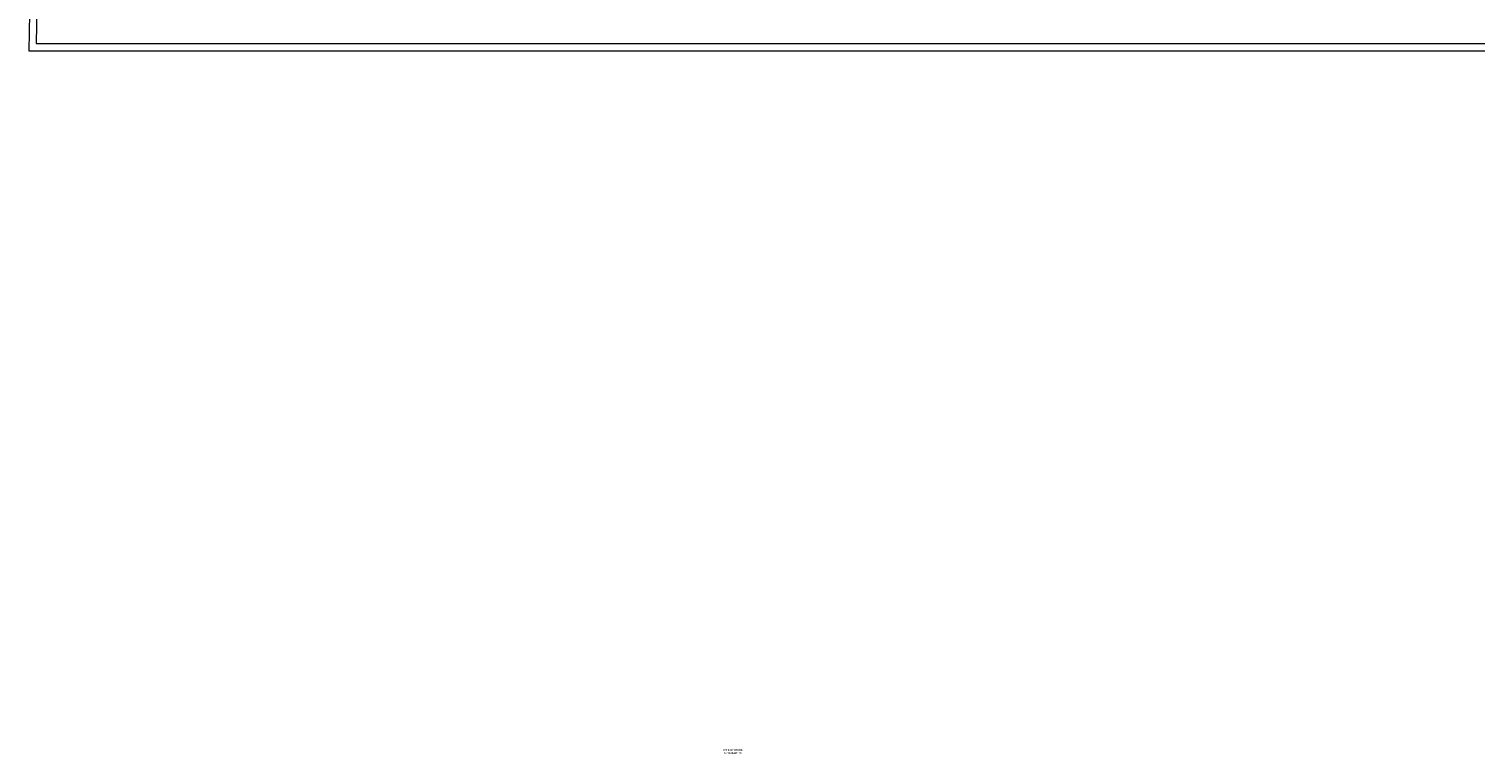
# Model space of a CAD drawing. Header units: inches. Extents: x 11.1 to 58.6, y 3.8 to 39.1.
# Tile 1 of 5: x 11.1 to 34.8, y 3.8 to 15.7. Entities that reach past the tile are written whole.
import ezdxf

# ---------------------------------------------------------------- set-up
doc = ezdxf.new("R2010")
doc.units = ezdxf.units.IN
doc.header["$MEASUREMENT"] = 0
doc.linetypes.add('SLD-Solid', pattern=[0])
doc.styles.add('SLDTEXTSTYLE0', font='TXT', dxfattribs={"width": 0.75})

# ---------------------------------------------------------------- blocks, each defined once
blk = doc.blocks.new('SW_NOTE_0')
at = {"color": 0, "linetype": 'Continuous', "lineweight": 0, "char_height": 1.62, "attachment_point": 1, "style": 'SLDTEXTSTYLE0'}
for s, insert in [('Hi5 FURNITURE', (0, 2.1)), ('SPT12448HRS', (0.6, -0.2))]:
    blk.add_mtext(s, dxfattribs=dict(at, insert=insert))
blk = doc.blocks.new('CAD BLOCK')
at = {"color": 7, "linetype": 'Continuous', "lineweight": 0}
blk.add_blockref('SW_NOTE_0', (-594.4, -594.8), dxfattribs=at)
blk = doc.blocks.new('Block4')
at = {"color": 7, "linetype": 'Continuous', "xscale": 0.08333333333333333, "yscale": 0.08333333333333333, "zscale": 0.08333333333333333}
blk.add_blockref('CAD BLOCK', (14.013, -1.72), dxfattribs=at)

msp = doc.modelspace()

# ---------------------------------------------------------------- linework, layer by layer
at = {"color": 7, "linetype": 'SLD-Solid', "lineweight": 15}
for p, q in [((11.182, 15.485), (58.446, 15.485)), ((11.182, 15.485), (58.446, 15.485)), ((11.064, 15.367), (58.564, 15.367))]:
    msp.add_line(p, q, dxfattribs=at)
for radius, start, end in [(23.75, 0, 180), (23.632, 0.2864, 179.7136), (23.632, 0.2864, 179.7136)]:
    msp.add_arc((34.814, 15.367), radius, start, end, dxfattribs=at)

# ---------------------------------------------------------------- block references
at = {"color": 7, "linetype": 'Continuous', "xscale": 0.25, "yscale": 0.25, "zscale": 0.25}
msp.add_blockref('Block4', (31.346, 16.685), dxfattribs=at)

doc.saveas('drawing.dxf')
